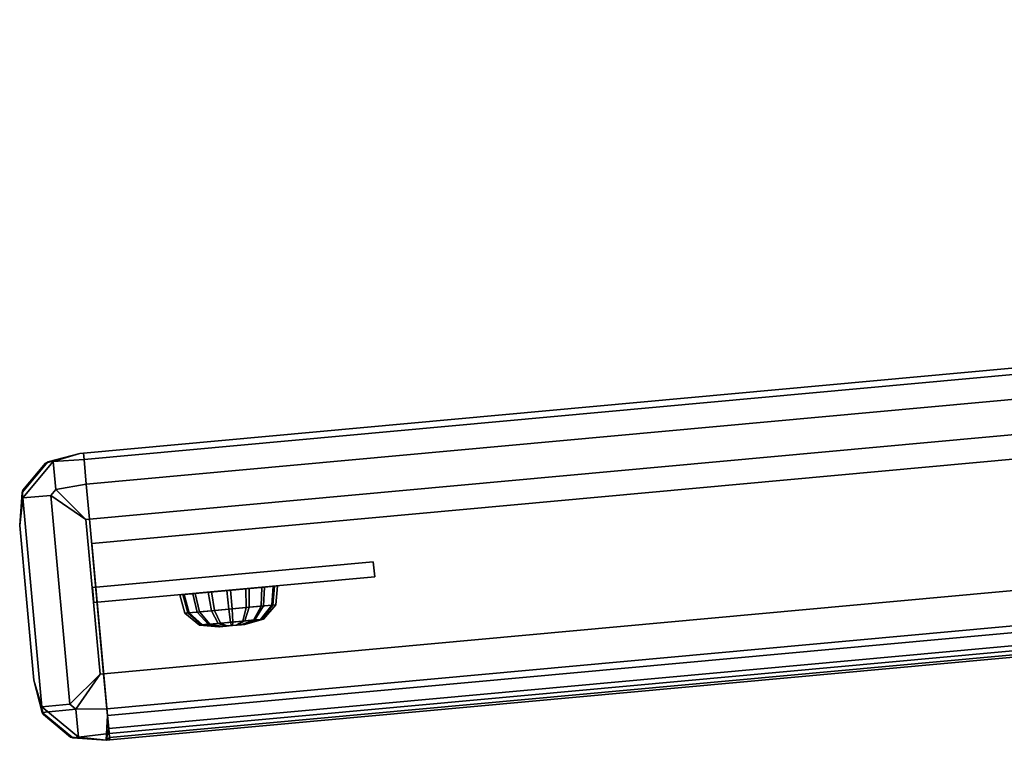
# Model space of a CAD drawing. Header units: inches. Extents: x -19.6 to 19.6, y -3.1 to 3.1.
# Tile 1 of 256: x -19.6 to -17.2, y -2.4 to -0.7. Entities that reach past the tile are written whole.
import ezdxf

# ---------------------------------------------------------------- set-up
doc = ezdxf.new("R2010")
doc.units = ezdxf.units.IN
doc.header["$MEASUREMENT"] = 0
doc.layers.add('AFURN-3-HWPT', color=4, linetype='Continuous', true_color=0x00ffff)
doc.layers.add('AFURN-3-SLPT', color=4, linetype='Continuous', true_color=0x00ffff)

msp = doc.modelspace()

# ---------------------------------------------------------------- meshes
at = {"layer": 'AFURN-3-HWPT'}
mesh = msp.add_polyface(dxfattribs=at)
corners = [(-19.0808, -2.1036, 11.8132), (-19.0886, -2.0193, 11.8132), (-19.0844, -2.019, 11.6955), (-19.0797, -2.1035, 11.7818), (-19.1295, -2.0231, 11.7029), (-19.0917, -2.1046, 11.7838), (-19.1684, -2.0267, 11.727), (-19.1021, -2.1056, 11.7902), (-19.1952, -2.0292, 11.7643), (-19.1092, -2.1062, 11.8002), (-19.2057, -2.0302, 11.809), (-19.112, -2.1065, 11.8121), (-19.1984, -2.0295, 11.8543), (-19.1101, -2.1063, 11.8242), (-19.1744, -2.0273, 11.8934), (-19.1037, -2.1057, 11.8346), (-19.1373, -2.0239, 11.9203), (-19.0938, -2.1048, 11.8418), (-19.0928, -2.0197, 11.9309), (-19.0819, -2.1037, 11.8446), (-19.0476, -2.0156, 11.9235), (-19.0699, -2.1026, 11.8426), (-19.0087, -2.012, 11.8994), (-19.0595, -2.1016, 11.8362), (-18.9819, -2.0095, 11.8621), (-19.0524, -2.101, 11.8263), (-18.9714, -2.0085, 11.8174), (-19.0495, -2.1007, 11.8143), (-18.9787, -2.0092, 11.7721), (-19.0515, -2.1009, 11.8022), (-19.0027, -2.0114, 11.733), (-19.0579, -2.1015, 11.7918), (-19.0398, -2.0148, 11.7061), (-19.0678, -2.1024, 11.7847), (-19.0844, -2.0189, 11.6955), (-19.0844, -2.0189, 11.6955), (-19.1295, -2.023, 11.7029), (-19.1295, -2.023, 11.7029), (-19.1295, -2.023, 11.7029), (-19.1684, -2.0266, 11.727), (-19.1684, -2.0266, 11.727), (-19.1684, -2.0266, 11.727), (-19.1952, -2.0291, 11.7643), (-19.1952, -2.0291, 11.7643), (-19.2057, -2.0301, 11.809), (-19.2057, -2.0301, 11.809), (-19.2057, -2.0301, 11.809), (-19.1984, -2.0294, 11.8543), (-19.1984, -2.0294, 11.8543), (-19.1744, -2.0272, 11.8934), (-19.1744, -2.0272, 11.8934), (-19.1744, -2.0272, 11.8934), (-19.1373, -2.0238, 11.9203), (-19.1373, -2.0238, 11.9203), (-19.1373, -2.0238, 11.9203), (-19.0928, -2.0197, 11.9309), (-19.0928, -2.0197, 11.9309), (-19.0476, -2.0155, 11.9235), (-19.0476, -2.0155, 11.9235), (-19.0476, -2.0155, 11.9235), (-19.0087, -2.0119, 11.8994), (-19.0087, -2.0119, 11.8994), (-18.9819, -2.0094, 11.8621), (-18.9819, -2.0094, 11.8621), (-18.9819, -2.0094, 11.8621), (-18.9714, -2.0084, 11.8174), (-18.9714, -2.0084, 11.8174), (-18.9787, -2.0091, 11.7721), (-18.9787, -2.0091, 11.7721), (-18.9787, -2.0091, 11.7721), (-19.0027, -2.0113, 11.733), (-19.0027, -2.0113, 11.733), (-19.0027, -2.0113, 11.733), (-19.0398, -2.0148, 11.7061), (-19.0398, -2.0148, 11.7061), (-19.0398, -2.0148, 11.7061), (-19.0805, -2.0636, 11.704), (-19.0805, -2.0636, 11.704), (-19.1224, -2.0674, 11.7108), (-19.1224, -2.0674, 11.7108), (-19.0392, -2.0598, 11.7139), (-19.0392, -2.0598, 11.7139), (-19.1586, -2.0708, 11.7332), (-19.1586, -2.0708, 11.7332), (-19.0788, -2.0951, 11.7364), (-19.0788, -2.0951, 11.7364), (-19.1083, -2.0979, 11.7412), (-19.1083, -2.0979, 11.7412), (-19.0497, -2.0924, 11.7433), (-19.0497, -2.0924, 11.7433), (-19.1337, -2.1002, 11.7569), (-19.1337, -2.1002, 11.7569), (-19.1834, -2.0731, 11.7678), (-19.1834, -2.0731, 11.7678), (-19.1512, -2.1018, 11.7813), (-19.1512, -2.1018, 11.7813), (-19.1932, -2.074, 11.8093), (-19.1932, -2.074, 11.8093), (-19.1581, -2.1025, 11.8104), (-19.1581, -2.1025, 11.8104), (-19.1864, -2.0734, 11.8514), (-19.1864, -2.0734, 11.8514), (-19.1533, -2.102, 11.8401), (-19.1533, -2.102, 11.8401), (-19.1641, -2.0713, 11.8876), (-19.1641, -2.0713, 11.8876), (-19.1376, -2.1006, 11.8656), (-19.1376, -2.1006, 11.8656), (-19.1297, -2.0681, 11.9126), (-19.1297, -2.0681, 11.9126), (-19.1134, -2.0983, 11.8831), (-19.1134, -2.0983, 11.8831), (-19.0884, -2.0643, 11.9224), (-19.0884, -2.0643, 11.9224), (-19.0843, -2.0956, 11.89), (-19.0843, -2.0956, 11.89), (-19.0465, -2.0604, 11.9156), (-19.0465, -2.0604, 11.9156), (-19.0548, -2.0929, 11.8853), (-19.0548, -2.0929, 11.8853), (-19.0103, -2.0571, 11.8932), (-19.0103, -2.0571, 11.8932), (-19.0294, -2.0906, 11.8695), (-19.0294, -2.0906, 11.8695), (-18.9855, -2.0548, 11.8586), (-18.9855, -2.0548, 11.8586), (-19.0119, -2.089, 11.8452), (-19.0119, -2.089, 11.8452), (-18.9757, -2.0539, 11.8171), (-18.9757, -2.0539, 11.8171), (-19.005, -2.0883, 11.816), (-19.005, -2.0883, 11.816), (-18.9825, -2.0545, 11.7751), (-18.9825, -2.0545, 11.7751), (-19.0098, -2.0888, 11.7864), (-19.0098, -2.0888, 11.7864), (-19.0048, -2.0566, 11.7388), (-19.0048, -2.0566, 11.7388), (-19.0255, -2.0902, 11.7608), (-19.0255, -2.0902, 11.7608)]
mesh.append_faces([[corners[k] for k in face] for face in [(2, 4, 36, 34), (4, 6, 39, 37), (6, 8, 42, 40), (8, 10, 44, 42), (10, 12, 47, 45), (12, 14, 49, 47), (14, 16, 52, 50), (16, 18, 55, 53), (18, 20, 57, 55), (20, 22, 60, 58), (22, 24, 62, 60), (24, 26, 65, 63), (26, 28, 67, 65), (28, 30, 70, 68), (30, 32, 73, 71), (32, 2, 34, 74), (0, 5, 3, 3), (0, 7, 5, 5), (0, 9, 7, 7), (0, 11, 9, 9), (0, 13, 11, 11), (0, 15, 13, 13), (0, 17, 15, 15), (0, 19, 17, 17), (0, 21, 19, 19), (0, 23, 21, 21), (0, 25, 23, 23), (0, 27, 25, 25), (0, 29, 27, 27), (0, 31, 29, 29), (0, 33, 31, 31), (0, 3, 33, 33), (1, 35, 38, 38), (1, 38, 41, 41), (1, 41, 43, 43), (1, 43, 46, 46), (1, 46, 48, 48), (1, 48, 51, 51), (1, 51, 54, 54), (1, 54, 56, 56), (1, 56, 59, 59), (1, 59, 61, 61), (1, 61, 64, 64), (1, 64, 66, 66), (1, 66, 69, 69), (1, 69, 72, 72), (1, 72, 75, 75), (1, 75, 35, 35), (2, 77, 79, 4), (76, 84, 86, 78), (85, 3, 5, 87), (32, 81, 77, 2), (80, 88, 84, 76), (89, 33, 3, 85), (4, 79, 83, 6), (78, 86, 90, 82), (87, 5, 7, 91), (6, 83, 93, 8), (82, 90, 94, 92), (91, 7, 9, 95), (8, 93, 97, 10), (92, 94, 98, 96), (95, 9, 11, 99), (10, 97, 101, 12), (96, 98, 102, 100), (99, 11, 13, 103), (12, 101, 105, 14), (100, 102, 106, 104), (103, 13, 15, 107), (14, 105, 109, 16), (104, 106, 110, 108), (107, 15, 17, 111), (16, 109, 113, 18), (108, 110, 114, 112), (111, 17, 19, 115), (18, 113, 117, 20), (112, 114, 118, 116), (115, 19, 21, 119), (20, 117, 121, 22), (116, 118, 122, 120), (119, 21, 23, 123), (22, 121, 125, 24), (120, 122, 126, 124), (123, 23, 25, 127), (24, 125, 129, 26), (124, 126, 130, 128), (127, 25, 27, 131), (26, 129, 133, 28), (128, 130, 134, 132), (131, 27, 29, 135), (28, 133, 137, 30), (132, 134, 138, 136), (135, 29, 31, 139), (30, 137, 81, 32), (136, 138, 88, 80), (139, 31, 33, 89)]])
mesh = msp.add_polyface(dxfattribs=at)
corners = [(-19.0808, -2.1036, 12.988), (-19.0886, -2.0193, 12.988), (-19.0844, -2.019, 12.8703), (-19.0797, -2.1035, 12.9566), (-19.1295, -2.0231, 12.8777), (-19.0917, -2.1046, 12.9586), (-19.1684, -2.0267, 12.9018), (-19.1021, -2.1056, 12.965), (-19.1952, -2.0292, 12.9391), (-19.1092, -2.1062, 12.975), (-19.2057, -2.0302, 12.9838), (-19.112, -2.1065, 12.9869), (-19.1984, -2.0295, 13.0291), (-19.1101, -2.1063, 12.999), (-19.1744, -2.0273, 13.0682), (-19.1037, -2.1057, 13.0094), (-19.1373, -2.0239, 13.0951), (-19.0938, -2.1048, 13.0166), (-19.0928, -2.0197, 13.1057), (-19.0819, -2.1037, 13.0194), (-19.0476, -2.0156, 13.0983), (-19.0699, -2.1026, 13.0174), (-19.0087, -2.012, 13.0742), (-19.0595, -2.1016, 13.011), (-18.9819, -2.0095, 13.0369), (-19.0524, -2.101, 13.0011), (-18.9714, -2.0085, 12.9922), (-19.0495, -2.1007, 12.9891), (-18.9787, -2.0092, 12.9469), (-19.0515, -2.1009, 12.977), (-19.0027, -2.0114, 12.9078), (-19.0579, -2.1015, 12.9666), (-19.0398, -2.0148, 12.8809), (-19.0678, -2.1024, 12.9595), (-19.0844, -2.0189, 12.8703), (-19.0844, -2.0189, 12.8703), (-19.1295, -2.023, 12.8777), (-19.1295, -2.023, 12.8777), (-19.1295, -2.023, 12.8777), (-19.1684, -2.0266, 12.9018), (-19.1684, -2.0266, 12.9018), (-19.1684, -2.0266, 12.9018), (-19.1952, -2.0291, 12.9391), (-19.1952, -2.0291, 12.9391), (-19.2057, -2.0301, 12.9838), (-19.2057, -2.0301, 12.9838), (-19.2057, -2.0301, 12.9838), (-19.1984, -2.0294, 13.0291), (-19.1984, -2.0294, 13.0291), (-19.1744, -2.0272, 13.0682), (-19.1744, -2.0272, 13.0682), (-19.1744, -2.0272, 13.0682), (-19.1373, -2.0238, 13.0951), (-19.1373, -2.0238, 13.0951), (-19.1373, -2.0238, 13.0951), (-19.0928, -2.0197, 13.1057), (-19.0928, -2.0197, 13.1057), (-19.0476, -2.0155, 13.0983), (-19.0476, -2.0155, 13.0983), (-19.0476, -2.0155, 13.0983), (-19.0087, -2.0119, 13.0742), (-19.0087, -2.0119, 13.0742), (-18.9819, -2.0094, 13.0369), (-18.9819, -2.0094, 13.0369), (-18.9819, -2.0094, 13.0369), (-18.9714, -2.0084, 12.9922), (-18.9714, -2.0084, 12.9922), (-18.9787, -2.0091, 12.9469), (-18.9787, -2.0091, 12.9469), (-18.9787, -2.0091, 12.9469), (-19.0027, -2.0113, 12.9078), (-19.0027, -2.0113, 12.9078), (-19.0027, -2.0113, 12.9078), (-19.0398, -2.0148, 12.8809), (-19.0398, -2.0148, 12.8809), (-19.0398, -2.0148, 12.8809), (-19.0805, -2.0636, 12.8788), (-19.0805, -2.0636, 12.8788), (-19.1224, -2.0674, 12.8856), (-19.1224, -2.0674, 12.8856), (-19.0392, -2.0598, 12.8887), (-19.0392, -2.0598, 12.8887), (-19.1586, -2.0708, 12.908), (-19.1586, -2.0708, 12.908), (-19.0788, -2.0951, 12.9112), (-19.0788, -2.0951, 12.9112), (-19.1083, -2.0979, 12.916), (-19.1083, -2.0979, 12.916), (-19.0497, -2.0924, 12.9181), (-19.0497, -2.0924, 12.9181), (-19.1337, -2.1002, 12.9317), (-19.1337, -2.1002, 12.9317), (-19.1834, -2.0731, 12.9426), (-19.1834, -2.0731, 12.9426), (-19.1512, -2.1018, 12.956), (-19.1512, -2.1018, 12.956), (-19.1932, -2.074, 12.9841), (-19.1932, -2.074, 12.9841), (-19.1581, -2.1025, 12.9852), (-19.1581, -2.1025, 12.9852), (-19.1864, -2.0734, 13.0262), (-19.1864, -2.0734, 13.0262), (-19.1533, -2.102, 13.0149), (-19.1533, -2.102, 13.0149), (-19.1641, -2.0713, 13.0624), (-19.1641, -2.0713, 13.0624), (-19.1376, -2.1006, 13.0404), (-19.1376, -2.1006, 13.0404), (-19.1297, -2.0681, 13.0874), (-19.1297, -2.0681, 13.0874), (-19.1134, -2.0983, 13.0579), (-19.1134, -2.0983, 13.0579), (-19.0884, -2.0643, 13.0972), (-19.0884, -2.0643, 13.0972), (-19.0843, -2.0956, 13.0648), (-19.0843, -2.0956, 13.0648), (-19.0465, -2.0604, 13.0904), (-19.0465, -2.0604, 13.0904), (-19.0548, -2.0929, 13.06), (-19.0548, -2.0929, 13.06), (-19.0103, -2.0571, 13.068), (-19.0103, -2.0571, 13.068), (-19.0294, -2.0906, 13.0443), (-19.0294, -2.0906, 13.0443), (-18.9855, -2.0548, 13.0334), (-18.9855, -2.0548, 13.0334), (-19.0119, -2.089, 13.02), (-19.0119, -2.089, 13.02), (-18.9757, -2.0539, 12.9919), (-18.9757, -2.0539, 12.9919), (-19.005, -2.0883, 12.9908), (-19.005, -2.0883, 12.9908), (-18.9825, -2.0545, 12.9499), (-18.9825, -2.0545, 12.9499), (-19.0098, -2.0888, 12.9612), (-19.0098, -2.0888, 12.9612), (-19.0048, -2.0566, 12.9136), (-19.0048, -2.0566, 12.9136), (-19.0255, -2.0902, 12.9356), (-19.0255, -2.0902, 12.9356)]
mesh.append_faces([[corners[k] for k in face] for face in [(2, 4, 36, 34), (4, 6, 39, 37), (6, 8, 42, 40), (8, 10, 44, 42), (10, 12, 47, 45), (12, 14, 49, 47), (14, 16, 52, 50), (16, 18, 55, 53), (18, 20, 57, 55), (20, 22, 60, 58), (22, 24, 62, 60), (24, 26, 65, 63), (26, 28, 67, 65), (28, 30, 70, 68), (30, 32, 73, 71), (32, 2, 34, 74), (0, 5, 3, 3), (0, 7, 5, 5), (0, 9, 7, 7), (0, 11, 9, 9), (0, 13, 11, 11), (0, 15, 13, 13), (0, 17, 15, 15), (0, 19, 17, 17), (0, 21, 19, 19), (0, 23, 21, 21), (0, 25, 23, 23), (0, 27, 25, 25), (0, 29, 27, 27), (0, 31, 29, 29), (0, 33, 31, 31), (0, 3, 33, 33), (1, 35, 38, 38), (1, 38, 41, 41), (1, 41, 43, 43), (1, 43, 46, 46), (1, 46, 48, 48), (1, 48, 51, 51), (1, 51, 54, 54), (1, 54, 56, 56), (1, 56, 59, 59), (1, 59, 61, 61), (1, 61, 64, 64), (1, 64, 66, 66), (1, 66, 69, 69), (1, 69, 72, 72), (1, 72, 75, 75), (1, 75, 35, 35), (2, 77, 79, 4), (76, 84, 86, 78), (85, 3, 5, 87), (32, 81, 77, 2), (80, 88, 84, 76), (89, 33, 3, 85), (4, 79, 83, 6), (78, 86, 90, 82), (87, 5, 7, 91), (6, 83, 93, 8), (82, 90, 94, 92), (91, 7, 9, 95), (8, 93, 97, 10), (92, 94, 98, 96), (95, 9, 11, 99), (10, 97, 101, 12), (96, 98, 102, 100), (99, 11, 13, 103), (12, 101, 105, 14), (100, 102, 106, 104), (103, 13, 15, 107), (14, 105, 109, 16), (104, 106, 110, 108), (107, 15, 17, 111), (16, 109, 113, 18), (108, 110, 114, 112), (111, 17, 19, 115), (18, 113, 117, 20), (112, 114, 118, 116), (115, 19, 21, 119), (20, 117, 121, 22), (116, 118, 122, 120), (119, 21, 23, 123), (22, 121, 125, 24), (120, 122, 126, 124), (123, 23, 25, 127), (24, 125, 129, 26), (124, 126, 130, 128), (127, 25, 27, 131), (26, 129, 133, 28), (128, 130, 134, 132), (131, 27, 29, 135), (28, 133, 137, 30), (132, 134, 138, 136), (135, 29, 31, 139), (30, 137, 81, 32), (136, 138, 88, 80), (139, 31, 33, 89)]])
at = {"layer": 'AFURN-3-SLPT'}
mesh = msp.add_polyface(dxfattribs=at)
corners = [(-19.4361, -1.6905, 11.5952), (-19.4361, -1.6905, 13.2671), (-8.1077, -0.6532, 13.2671), (-8.1077, -0.6532, 11.5952), (-19.5548, -2.2345, 13.2671), (-19.3732, -2.3776, 13.5994), (-19.3877, -2.2192, 13.7584), (-19.3819, -2.3784, 13.5994), (-19.5548, -2.2345, 13.5994), (-19.3964, -2.22, 13.7584), (-19.4303, -1.8497, 13.7584), (-19.5887, -1.8642, 13.5994), (-19.4448, -1.6913, 13.5994), (-19.4216, -1.8489, 13.7584), (-19.4361, -1.6905, 13.5994), (-19.5887, -1.8642, 13.2671), (-19.4448, -1.6913, 13.2671), (-7.8957, -1.1669, 13.5994), (-8.0395, -1.3398, 13.5994), (-8.054, -1.1814, 13.7584), (-7.8957, -1.1669, 13.2671), (-7.9296, -0.7966, 13.2671), (-8.1024, -0.6528, 13.2671), (-7.9296, -0.7966, 13.5994), (-8.0879, -0.8111, 13.7584), (-8.1024, -0.6528, 13.5994), (-19.3877, -2.2192, 11.102), (-19.3732, -2.3776, 11.261), (-19.3964, -2.22, 11.102), (-19.3819, -2.3784, 11.261), (-19.5548, -2.2345, 11.261), (-19.4303, -1.8497, 11.102), (-19.5887, -1.8642, 11.261), (-19.4448, -1.6913, 11.261), (-19.4216, -1.8489, 11.102), (-19.4361, -1.6905, 11.261), (-19.5548, -2.2345, 11.5952), (-19.5887, -1.8642, 11.5952), (-19.4448, -1.6913, 11.5952), (-7.8957, -1.1669, 11.5952), (-7.9296, -0.7966, 11.5952), (-8.1024, -0.6528, 11.5952), (-7.8957, -1.1669, 11.261), (-8.0395, -1.3398, 11.261), (-8.054, -1.1814, 11.102), (-7.9296, -0.7966, 11.261), (-8.1024, -0.6528, 11.261), (-8.0879, -0.8111, 11.102), (-8.0448, -1.3403, 13.5994), (-8.0593, -1.1819, 13.7584), (-8.0932, -0.8116, 13.7584), (-8.1077, -0.6532, 13.5994), (-8.0932, -0.8116, 11.102), (-8.1077, -0.6532, 11.261), (-8.0593, -1.1819, 11.102), (-8.0448, -1.3403, 11.261), (-19.4163, -1.9069, 13.2671), (-19.4163, -1.9069, 13.2671), (-19.4163, -1.9069, 13.2671), (-19.4163, -1.9069, 11.5952), (-19.4163, -1.9069, 11.5952), (-19.4163, -1.9069, 11.5952), (-8.0879, -0.8696, 11.5952), (-8.0879, -0.8696, 11.5952), (-8.0879, -0.8696, 11.5952), (-8.0879, -0.8696, 13.2671), (-8.0879, -0.8696, 13.2671), (-8.0879, -0.8696, 13.2671), (-19.448, -2.3712, 13.6778), (-19.448, -2.3712, 13.6778), (-19.448, -2.3712, 13.6778), (-19.4611, -2.3724, 13.6646), (-19.4611, -2.3724, 13.6646), (-19.4611, -2.3724, 13.6646), (-19.5345, -2.3114, 13.6646), (-19.5345, -2.3114, 13.6646), (-19.5345, -2.3114, 13.6646), (-19.5357, -2.2982, 13.6778), (-19.5357, -2.2982, 13.6778), (-19.5357, -2.2982, 13.6778), (-19.4685, -2.2921, 13.7452), (-19.4685, -2.2921, 13.7452), (-19.4685, -2.2921, 13.7452), (-19.4542, -2.304, 13.7452), (-19.4542, -2.304, 13.7452), (-19.4542, -2.304, 13.7452), (-19.5024, -1.7776, 13.7452), (-19.5024, -1.7776, 13.7452), (-19.5024, -1.7776, 13.7452), (-19.5143, -1.7919, 13.7452), (-19.5143, -1.7919, 13.7452), (-19.5143, -1.7919, 13.7452), (-19.5815, -1.7981, 13.6778), (-19.5815, -1.7981, 13.6778), (-19.5815, -1.7981, 13.6778), (-19.5827, -1.785, 13.6646), (-19.5827, -1.785, 13.6646), (-19.5827, -1.785, 13.6646), (-19.5217, -1.7116, 13.6646), (-19.5217, -1.7116, 13.6646), (-19.5217, -1.7116, 13.6646), (-19.5085, -1.7104, 13.6778), (-19.5085, -1.7104, 13.6778), (-19.5085, -1.7104, 13.6778), (-7.9016, -1.2462, 13.6646), (-7.9016, -1.2462, 13.6646), (-7.9016, -1.2462, 13.6646), (-7.9028, -1.2331, 13.6778), (-7.9028, -1.2331, 13.6778), (-7.9028, -1.2331, 13.6778), (-7.97, -1.2392, 13.7452), (-7.97, -1.2392, 13.7452), (-7.97, -1.2392, 13.7452), (-7.982, -1.2535, 13.7452), (-7.982, -1.2535, 13.7452), (-7.982, -1.2535, 13.7452), (-7.9758, -1.3207, 13.6778), (-7.9758, -1.3207, 13.6778), (-7.9758, -1.3207, 13.6778), (-7.9627, -1.3195, 13.6646), (-7.9627, -1.3195, 13.6646), (-7.9627, -1.3195, 13.6646), (-7.9498, -0.7198, 13.6646), (-7.9498, -0.7198, 13.6646), (-7.9498, -0.7198, 13.6646), (-7.9486, -0.7329, 13.6778), (-7.9486, -0.7329, 13.6778), (-7.9486, -0.7329, 13.6778), (-8.0158, -0.739, 13.7452), (-8.0158, -0.739, 13.7452), (-8.0158, -0.739, 13.7452), (-8.0302, -0.7271, 13.7452), (-8.0302, -0.7271, 13.7452), (-8.0302, -0.7271, 13.7452), (-8.0363, -0.6599, 13.6778), (-8.0363, -0.6599, 13.6778), (-8.0363, -0.6599, 13.6778), (-8.0232, -0.6587, 13.6646), (-8.0232, -0.6587, 13.6646), (-8.0232, -0.6587, 13.6646), (-19.4685, -2.2921, 11.1152), (-19.4685, -2.2921, 11.1152), (-19.4685, -2.2921, 11.1152), (-19.4542, -2.304, 11.1152), (-19.4542, -2.304, 11.1152), (-19.4542, -2.304, 11.1152), (-19.448, -2.3712, 11.1827), (-19.448, -2.3712, 11.1827), (-19.448, -2.3712, 11.1827), (-19.4611, -2.3724, 11.1959), (-19.4611, -2.3724, 11.1959), (-19.4611, -2.3724, 11.1959), (-19.5345, -2.3114, 11.1959), (-19.5345, -2.3114, 11.1959), (-19.5345, -2.3114, 11.1959), (-19.5357, -2.2982, 11.1827), (-19.5357, -2.2982, 11.1827), (-19.5357, -2.2982, 11.1827), (-19.5024, -1.7776, 11.1152), (-19.5024, -1.7776, 11.1152), (-19.5024, -1.7776, 11.1152), (-19.5143, -1.7919, 11.1152), (-19.5143, -1.7919, 11.1152), (-19.5143, -1.7919, 11.1152), (-19.5815, -1.7981, 11.1827), (-19.5815, -1.7981, 11.1827), (-19.5815, -1.7981, 11.1827), (-19.5827, -1.785, 11.1959), (-19.5827, -1.785, 11.1959), (-19.5827, -1.785, 11.1959), (-19.5217, -1.7116, 11.1959), (-19.5217, -1.7116, 11.1959), (-19.5217, -1.7116, 11.1959), (-19.5085, -1.7104, 11.1827), (-19.5085, -1.7104, 11.1827), (-19.5085, -1.7104, 11.1827), (-7.9028, -1.2331, 11.1827), (-7.9028, -1.2331, 11.1827), (-7.9028, -1.2331, 11.1827), (-7.9016, -1.2462, 11.1959), (-7.9016, -1.2462, 11.1959), (-7.9016, -1.2462, 11.1959), (-7.9627, -1.3195, 11.1959), (-7.9627, -1.3195, 11.1959), (-7.9627, -1.3195, 11.1959), (-7.9758, -1.3207, 11.1827), (-7.9758, -1.3207, 11.1827), (-7.9758, -1.3207, 11.1827), (-7.982, -1.2535, 11.1152), (-7.982, -1.2535, 11.1152), (-7.982, -1.2535, 11.1152), (-7.97, -1.2392, 11.1152), (-7.97, -1.2392, 11.1152), (-7.97, -1.2392, 11.1152), (-7.9498, -0.7198, 11.1959), (-7.9498, -0.7198, 11.1959), (-7.9498, -0.7198, 11.1959), (-7.9486, -0.7329, 11.1827), (-7.9486, -0.7329, 11.1827), (-7.9486, -0.7329, 11.1827), (-8.0158, -0.739, 11.1152), (-8.0158, -0.739, 11.1152), (-8.0158, -0.739, 11.1152), (-8.0302, -0.7271, 11.1152), (-8.0302, -0.7271, 11.1152), (-8.0302, -0.7271, 11.1152), (-8.0363, -0.6599, 11.1827), (-8.0363, -0.6599, 11.1827), (-8.0363, -0.6599, 11.1827), (-8.0232, -0.6587, 11.1959), (-8.0232, -0.6587, 11.1959), (-8.0232, -0.6587, 11.1959), (-19.3746, -2.3621, 13.6834), (-19.3746, -2.3621, 13.6834), (-19.4669, -2.3705, 13.2671), (-19.4669, -2.3705, 13.2671), (-19.5316, -2.3167, 13.2671), (-19.5316, -2.3167, 13.2671), (-19.38, -2.3028, 13.7428), (-19.38, -2.3028, 13.7428), (-19.4293, -1.7653, 13.7428), (-19.4293, -1.7653, 13.7428), (-19.5808, -1.7792, 13.2671), (-19.5808, -1.7792, 13.2671), (-19.527, -1.7145, 13.2671), (-19.527, -1.7145, 13.2671), (-19.4347, -1.706, 13.6834), (-19.4347, -1.706, 13.6834), (-7.9035, -1.252, 13.2671), (-7.9035, -1.252, 13.2671), (-7.9573, -1.3166, 13.2671), (-7.9573, -1.3166, 13.2671), (-7.9527, -0.7144, 13.2671), (-7.9527, -0.7144, 13.2671), (-8.0174, -0.6606, 13.2671), (-8.0174, -0.6606, 13.2671), (-19.38, -2.3028, 11.1176), (-19.38, -2.3028, 11.1176), (-19.3746, -2.3621, 11.1771), (-19.3746, -2.3621, 11.1771), (-19.4293, -1.7653, 11.1176), (-19.4293, -1.7653, 11.1176), (-19.4347, -1.706, 11.1771), (-19.4347, -1.706, 11.1771), (-19.4669, -2.3705, 11.5952), (-19.4669, -2.3705, 11.5952), (-19.5316, -2.3167, 11.5952), (-19.5316, -2.3167, 11.5952), (-8.0463, -1.3248, 13.6834), (-8.0463, -1.3248, 13.6834), (-8.0517, -1.2655, 13.7428), (-8.0517, -1.2655, 13.7428), (-8.1063, -0.6687, 13.6834), (-8.1063, -0.6687, 13.6834), (-8.1009, -0.728, 13.7428), (-8.1009, -0.728, 13.7428), (-19.527, -1.7145, 11.5952), (-19.527, -1.7145, 11.5952), (-19.5808, -1.7792, 11.5952), (-19.5808, -1.7792, 11.5952), (-7.9035, -1.252, 11.5952), (-7.9035, -1.252, 11.5952), (-7.9573, -1.3166, 11.5952), (-7.9573, -1.3166, 11.5952), (-7.9527, -0.7144, 11.5952), (-7.9527, -0.7144, 11.5952), (-8.0174, -0.6606, 11.5952), (-8.0174, -0.6606, 11.5952), (-8.0517, -1.2655, 11.1176), (-8.0517, -1.2655, 11.1176), (-8.0463, -1.3248, 11.1771), (-8.0463, -1.3248, 11.1771), (-8.1009, -0.728, 11.1176), (-8.1009, -0.728, 11.1176), (-8.1063, -0.6687, 11.1771), (-8.1063, -0.6687, 11.1771), (-19.3732, -2.3776, 13.3259), (-19.3732, -2.3776, 13.3259), (-19.3786, -2.3191, 13.2671), (-19.3786, -2.3191, 13.2671), (-19.3786, -2.3191, 13.2671), (-19.3737, -2.3718, 13.2949), (-19.3737, -2.3718, 13.2949), (-19.3737, -2.3718, 13.2949), (-19.3737, -2.3718, 13.2949), (-19.3757, -2.35, 13.2729), (-19.3757, -2.35, 13.2729), (-19.3757, -2.35, 13.2729), (-19.3757, -2.35, 13.2729), (-19.3819, -2.3784, 13.2671), (-19.3819, -2.3784, 13.2671), (-19.3819, -2.3784, 13.2671), (-19.3819, -2.3784, 13.2671), (-19.3819, -2.3784, 13.2671), (-19.3786, -2.3191, 11.5952), (-19.3786, -2.3191, 11.5952), (-19.3786, -2.3191, 11.5952), (-19.3732, -2.3776, 11.5364), (-19.3732, -2.3776, 11.5364), (-19.3737, -2.3718, 11.5674), (-19.3737, -2.3718, 11.5674), (-19.3737, -2.3718, 11.5674), (-19.3737, -2.3718, 11.5674), (-19.3757, -2.35, 11.5894), (-19.3757, -2.35, 11.5894), (-19.3757, -2.35, 11.5894), (-19.3757, -2.35, 11.5894), (-19.3819, -2.3784, 11.5952), (-19.3819, -2.3784, 11.5952), (-19.3819, -2.3784, 11.5952), (-19.3819, -2.3784, 11.5952), (-19.3819, -2.3784, 11.5952), (-8.0448, -1.3403, 13.3259), (-8.0448, -1.3403, 13.3259), (-8.0502, -1.2818, 13.2671), (-8.0502, -1.2818, 13.2671), (-8.0502, -1.2818, 11.5952), (-8.0502, -1.2818, 11.5952), (-8.0502, -1.2818, 11.5952), (-8.0454, -1.3345, 13.2949), (-8.0454, -1.3345, 13.2949), (-8.0454, -1.3345, 13.2949), (-8.0474, -1.3127, 13.2729), (-8.0474, -1.3127, 13.2729), (-8.0474, -1.3127, 13.2729), (-8.0448, -1.3403, 11.5364), (-8.0448, -1.3403, 11.5364), (-8.0454, -1.3345, 11.5674), (-8.0454, -1.3345, 11.5674), (-8.0454, -1.3345, 11.5674), (-8.0474, -1.3127, 11.5894), (-8.0474, -1.3127, 11.5894), (-8.0474, -1.3127, 11.5894), (-8.0395, -1.3398, 11.5952), (-8.0395, -1.3398, 11.5952), (-8.0395, -1.3398, 11.5952), (-8.0395, -1.3398, 13.2671), (-8.0395, -1.3398, 13.2671)]
mesh.append_faces([[corners[k] for k in face] for face in [(293, 277, 5, 7), (12, 14, 1, 16), (9, 6, 13, 10), (17, 20, 21, 23), (26, 28, 31, 34), (4, 8, 11, 15), (279, 289, 310, 294), (4, 15, 37, 36), (21, 20, 39, 40), (16, 1, 0, 38), (298, 311, 29, 27), (40, 39, 42, 45), (36, 37, 32, 30), (38, 0, 35, 33), (5, 277, 313, 48), (56, 60, 63, 65), (13, 6, 49, 50), (1, 14, 51, 2), (0, 1, 2, 3), (26, 34, 52, 54), (298, 27, 55, 326), (35, 0, 3, 53), (48, 313, 337, 18), (50, 49, 19, 24), (312, 318, 333, 336), (2, 51, 25, 22), (3, 2, 22, 41), (326, 55, 43, 335), (53, 3, 41, 46), (54, 52, 47, 44), (279, 294, 61, 58), (314, 280, 57, 67), (296, 316, 64, 59), (318, 315, 66, 62), (7, 70, 73, 73), (8, 76, 79, 79), (9, 82, 85, 85), (75, 71, 69, 83), (77, 75, 83, 81), (10, 88, 91, 91), (11, 94, 97, 97), (12, 100, 103, 103), (93, 89, 87, 101), (95, 93, 101, 99), (109, 106, 17, 17), (115, 112, 19, 19), (121, 118, 18, 18), (120, 104, 108, 110), (116, 120, 110, 114), (23, 124, 127, 127), (24, 130, 133, 133), (25, 136, 139, 139), (129, 125, 123, 137), (131, 129, 137, 135), (145, 142, 28, 28), (151, 148, 29, 29), (157, 154, 30, 30), (156, 140, 144, 146), (152, 156, 146, 150), (163, 160, 31, 31), (169, 166, 32, 32), (175, 172, 33, 33), (174, 158, 162, 164), (170, 174, 164, 168), (181, 178, 42, 42), (187, 184, 43, 43), (193, 190, 44, 44), (192, 176, 180, 182), (188, 192, 182, 186), (199, 196, 45, 45), (205, 202, 47, 47), (211, 208, 46, 46), (210, 194, 198, 200), (206, 210, 200, 204), (7, 73, 214, 293), (72, 74, 216, 215), (76, 8, 4, 217), (293, 214, 244, 311), (215, 216, 246, 245), (217, 4, 36, 247), (5, 213, 70, 7), (212, 218, 84, 68), (219, 6, 9, 85), (48, 249, 213, 5), (248, 250, 218, 212), (251, 49, 6, 219), (10, 91, 82, 9), (90, 92, 78, 80), (94, 11, 8, 79), (12, 103, 227, 14), (102, 86, 220, 226), (88, 10, 13, 221), (16, 225, 100, 12), (224, 222, 96, 98), (223, 15, 11, 97), (50, 255, 221, 13), (254, 252, 226, 220), (253, 51, 14, 227), (15, 223, 259, 37), (222, 224, 256, 258), (225, 16, 38, 257), (17, 106, 229, 20), (105, 119, 230, 228), (121, 18, 337, 231), (23, 127, 109, 17), (126, 128, 111, 107), (130, 24, 19, 112), (18, 118, 249, 48), (117, 113, 250, 248), (115, 19, 49, 251), (20, 229, 261, 39), (228, 230, 262, 260), (231, 337, 335, 263), (21, 233, 124, 23), (232, 234, 138, 122), (235, 22, 25, 139), (40, 265, 233, 21), (264, 266, 234, 232), (267, 41, 22, 235), (24, 133, 255, 50), (132, 134, 252, 254), (136, 25, 51, 253), (26, 237, 145, 28), (236, 238, 147, 143), (239, 27, 29, 148), (54, 269, 237, 26), (268, 270, 238, 236), (271, 55, 27, 239), (28, 142, 163, 31), (141, 155, 165, 161), (157, 30, 32, 166), (311, 244, 151, 29), (245, 246, 153, 149), (247, 36, 30, 154), (31, 160, 241, 34), (159, 173, 242, 240), (175, 33, 35, 243), (37, 259, 169, 32), (258, 256, 171, 167), (257, 38, 33, 172), (34, 241, 273, 52), (240, 242, 274, 272), (243, 35, 53, 275), (39, 261, 181, 42), (260, 262, 183, 179), (263, 335, 43, 184), (45, 196, 265, 40), (195, 209, 266, 264), (211, 46, 41, 267), (42, 178, 199, 45), (177, 191, 201, 197), (193, 44, 47, 202), (55, 271, 187, 43), (270, 268, 189, 185), (269, 54, 44, 190), (46, 208, 275, 53), (207, 203, 272, 274), (205, 47, 52, 273), (292, 281, 276, 276), (291, 286, 282, 282), (290, 278, 287, 287), (297, 301, 307, 307), (300, 304, 308, 308), (303, 295, 309, 309), (312, 319, 318, 318), (319, 322, 318, 318), (322, 315, 318, 318), (334, 328, 325, 325), (334, 331, 328, 328), (334, 317, 331, 331), (277, 284, 320, 313), (283, 285, 323, 321), (288, 280, 314, 324), (326, 327, 302, 298), (329, 330, 305, 299), (332, 316, 296, 306)]])
mesh = msp.add_polyface(dxfattribs=at)
corners = [(-19.4141, -2.0123, 13.2707), (-19.4141, -2.0123, 13.2707), (-19.4141, -2.0123, 13.2707), (-18.7423, -1.9508, 13.2707), (-18.7423, -1.9508, 13.2707), (-18.7423, -1.9508, 13.2707), (-19.4109, -2.0482, 13.2707), (-19.4109, -2.0482, 13.2707), (-19.4109, -2.0482, 13.2707), (-18.739, -1.9867, 13.2707), (-18.739, -1.9867, 13.2707), (-18.739, -1.9867, 13.2707), (-19.4109, -2.0482, 11.5902), (-19.4109, -2.0482, 11.5902), (-19.4109, -2.0482, 11.5902), (-18.739, -1.9867, 11.5902), (-18.739, -1.9867, 11.5902), (-18.739, -1.9867, 11.5902), (-19.4141, -2.0123, 11.5902), (-19.4141, -2.0123, 11.5902), (-19.4141, -2.0123, 11.5902), (-18.7423, -1.9508, 11.5902), (-18.7423, -1.9508, 11.5902), (-18.7423, -1.9508, 11.5902)]
mesh.append_faces([[corners[k] for k in face] for face in [(1, 7, 9, 3), (12, 19, 22, 16), (6, 13, 15, 10), (11, 17, 21, 4), (5, 23, 18, 2), (0, 20, 14, 8)]])

doc.saveas('drawing.dxf')
